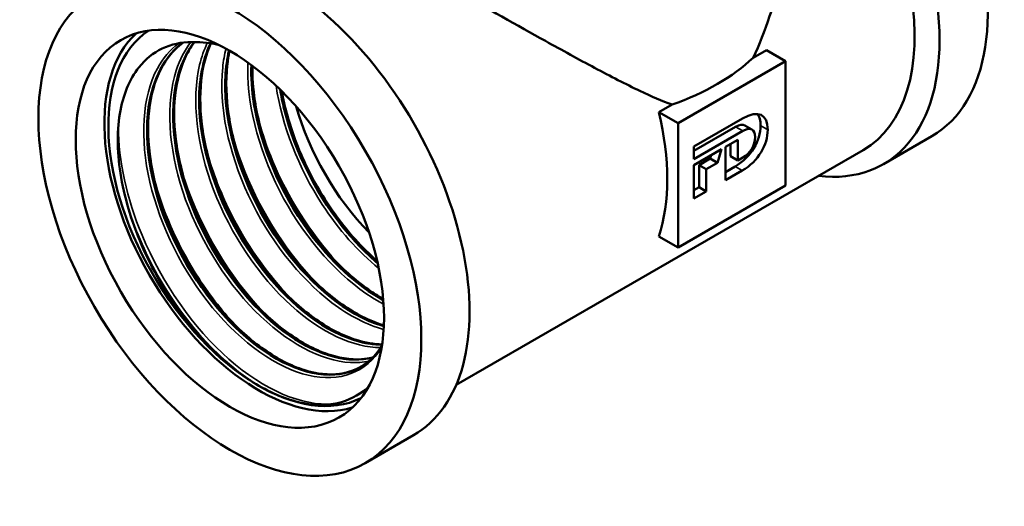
# Model space of a CAD drawing. Header units: millimetres. Extents: x -71 to 688, y -67 to 355.
# Tile 8 of 27: x 126 to 175, y 103 to 127. Entities that reach past the tile are written whole.
import ezdxf

# ---------------------------------------------------------------- set-up
doc = ezdxf.new("R2010")
doc.units = ezdxf.units.MM
doc.layers.add('Видимые тонкие (ГОСТ)', color=7, linetype='Continuous', lineweight=35)
doc.layers.add('Видимый контур (ГОСТ)', color=7, linetype='Continuous', lineweight=50)

msp = doc.modelspace()

# ---------------------------------------------------------------- linework, layer by layer
at = {"layer": 'Видимые тонкие (ГОСТ)'}
for p, q in [((161.8952, 122.0101), (161.5416, 122.2142)), ((163.1263, 122.0701), (162.7728, 122.2742)), ((161.8731, 120.0586), (161.5196, 120.2627))]:
    msp.add_line(p, q, dxfattribs=at)
for points, knots in [([(144.0897, 111.3262), (144.086, 111.3202), (144.0824, 111.3141), (144.0787, 111.3081), (143.3407, 110.0934), (142.0141, 109.5958), (140.4738, 109.9587), (138.9339, 110.3215), (137.1986, 111.5404), (135.7537, 113.2924), (134.3092, 115.0439), (133.1717, 117.3086), (132.6645, 119.4798), (132.1574, 121.6502), (132.2864, 123.7029), (133.0307, 125.089), (133.3036, 125.5973), (133.6582, 126.0138), (134.0771, 126.3297)], [2.0593644, 2.0593644, 2.0593644, 2.0593644, 2.0631951, 2.0631951, 2.0631951, 2.8326693, 2.8326693, 2.8326693, 3.60188, 3.60188, 3.60188, 4.370833, 4.370833, 4.370833, 5.1395343, 5.1395343, 5.1395343, 5.4214087, 5.4214087, 5.4214087, 5.4214087]), ([(143.462, 110.6607), (143.1765, 110.5957), (142.8733, 110.5697), (142.556, 110.5849), (141.1036, 110.6546), (139.3715, 111.5878), (137.8422, 113.1403), (136.3134, 114.6924), (135.0051, 116.8463), (134.2852, 119.0279), (133.5655, 121.2089), (133.4425, 123.3935), (133.9635, 124.9993), (134.1366, 125.5326), (134.38, 126.0001), (134.683, 126.3921)], [8.811814, 8.811814, 8.811814, 8.811814, 8.9794683, 8.9794683, 8.9794683, 9.7467811, 9.7467811, 9.7467811, 10.5138827, 10.5138827, 10.5138827, 11.2807788, 11.2807788, 11.2807788, 11.5354449, 11.5354449, 11.5354449, 11.5354449]), ([(144.0398, 111.3225), (142.7013, 111.3203), (141.0993, 112.066), (139.6287, 113.3994), (138.0498, 114.831), (136.6412, 116.9237), (135.8035, 119.1123), (134.9665, 121.299), (134.7096, 123.5565), (135.1176, 125.2752), (135.2099, 125.6641), (135.336, 126.0244), (135.4927, 126.3526)], [15.2271621, 15.2271621, 15.2271621, 15.2271621, 15.9470468, 15.9470468, 15.9470468, 16.7199295, 16.7199295, 16.7199295, 17.4921545, 17.4921545, 17.4921545, 17.6668801, 17.6668801, 17.6668801, 17.6668801]), ([(144.1885, 112.2244), (143.3655, 112.4431), (142.4925, 112.8863), (141.6399, 113.5352), (140.0353, 114.7564), (138.5216, 116.6929), (137.5235, 118.8277), (136.526, 120.9613), (136.0552, 123.2692), (136.2529, 125.1346), (136.2874, 125.4603), (136.3423, 125.7719), (136.4163, 126.0674)], [21.7048265, 21.7048265, 21.7048265, 21.7048265, 22.113051, 22.113051, 22.113051, 22.8813475, 22.8813475, 22.8813475, 23.6491773, 23.6491773, 23.6491773, 23.7832592, 23.7832592, 23.7832592, 23.7832592]), ([(144.1853, 113.4695), (143.9973, 113.5669), (143.8085, 113.6749), (143.6197, 113.7935), (141.9967, 114.8133), (140.391, 116.6038), (139.2554, 118.6845), (138.1215, 120.762), (137.4697, 123.1054), (137.4918, 125.0849), (137.4929, 125.1857), (137.4958, 125.2854), (137.5004, 125.3841)], [28.1960366, 28.1960366, 28.1960366, 28.1960366, 28.2857514, 28.2857514, 28.2857514, 29.0569466, 29.0569466, 29.0569466, 29.8269787, 29.8269787, 29.8269787, 29.8661825, 29.8661825, 29.8661825, 29.8661825]), ([(143.948, 115.2286), (142.9383, 116.0517), (141.9695, 117.1389), (141.161, 118.3839), (139.9911, 120.1851), (139.169, 122.2981), (138.8862, 124.2413)], [34.7212749, 34.7212749, 34.7212749, 34.7212749, 35.2081229, 35.2081229, 35.2081229, 35.9125235, 35.9125235, 35.9125235, 35.9125235]), ([(142.1244, 115.2841), (140.8171, 116.6535), (139.6532, 118.3963), (138.8394, 120.2445), (138.5352, 120.9353), (138.2809, 121.6387), (138.0796, 122.3386)], [34.90453679, 34.90453679, 34.90453679, 34.90453679, 35.49118256, 35.49118256, 35.49118256, 35.71042562, 35.71042562, 35.71042562, 35.71042562]), ([(141.7043, 108.5435), (140.1735, 108.4261), (138.2924, 109.229), (136.5592, 110.7527), (134.8266, 112.2758), (133.2598, 114.5042), (132.2756, 116.8713), (131.5246, 118.6773), (131.1188, 120.5503), (131.1089, 122.2096)], [2.6157277, 2.6157277, 2.6157277, 2.6157277, 3.3632335, 3.3632335, 3.3632335, 4.1104797, 4.1104797, 4.1104797, 4.6805979, 4.6805979, 4.6805979, 4.6805979]), ([(140.8392, 114.5429), (140.5282, 114.8659), (140.2252, 115.2102), (139.9335, 115.5734), (138.5369, 117.3123), (137.4123, 119.4698), (136.7923, 121.5983)], [28.62135149, 28.62135149, 28.62135149, 28.62135149, 28.76058744, 28.76058744, 28.76058744, 29.42724032, 29.42724032, 29.42724032, 29.42724032]), ([(139.5568, 113.8036), (138.5288, 114.8784), (137.5872, 116.1801), (136.8394, 117.5894), (136.2797, 118.6442), (135.8312, 119.7543), (135.5128, 120.8562)], [22.33816618, 22.33816618, 22.33816618, 22.33816618, 22.7990822, 22.7990822, 22.7990822, 23.14405501, 23.14405501, 23.14405501, 23.14405501]), ([(138.2705, 113.0578), (136.5961, 114.8061), (135.1732, 117.1836), (134.3873, 119.5832), (134.3292, 119.7606), (134.2747, 119.938), (134.2237, 120.1151)], [16.05498087, 16.05498087, 16.05498087, 16.05498087, 16.80539924, 16.80539924, 16.80539924, 16.8608697, 16.8608697, 16.8608697, 16.8608697]), ([(136.9879, 112.3215), (136.3001, 113.0375), (135.6511, 113.8544), (135.0745, 114.7415), (134.1423, 116.1758), (133.4061, 117.7839), (132.943, 119.3742)], [9.77179556, 9.77179556, 9.77179556, 9.77179556, 10.0797522, 10.0797522, 10.0797522, 10.5776844, 10.5776844, 10.5776844, 10.5776844]), ([(138.0406, 109.4388), (136.2505, 110.5251), (134.4676, 112.4347), (133.1627, 114.685), (132.5067, 115.8163), (131.9749, 117.0281), (131.5956, 118.2375)], [3.1388071, 3.1388071, 3.1388071, 3.1388071, 3.8846703, 3.8846703, 3.8846703, 4.2596669, 4.2596669, 4.2596669, 4.2596669])]:
    msp.add_open_spline(points, degree=3, knots=knots, dxfattribs=at)
at = {"layer": 'Видимый контур (ГОСТ)'}
for p, q in [((163.06, 125.9977), (162.4083, 125.6215)), ((163.06, 125.9977), (164.0062, 125.4514)), ((164.0062, 125.4514), (158.7029, 122.3896)), ((164.0062, 119.3277), (164.0062, 125.4514)), ((158.4083, 123.3121), (157.7567, 122.9358)), ((158.7029, 122.3896), (157.7567, 122.9358)), ((158.7029, 122.3896), (158.7029, 116.2658)), ((159.4823, 121.239), (161.886, 122.6267)), ((161.5416, 122.2142), (159.4823, 121.0253)), ((161.8952, 122.0101), (159.4823, 120.6171)), ((162.3498, 122.0824), (161.9963, 122.2866)), ((161.0376, 121.224), (161.647, 121.5759)), ((161.2934, 121.3718), (161.2934, 120.7613)), ((161.647, 121.5759), (161.647, 120.5572)), ((171.2115, 121.7488), (168.8321, 120.375)), ((167.8331, 121.0684), (147.7634, 109.4812)), ((159.4823, 120.6171), (159.4823, 121.239)), ((159.4823, 120.3261), (160.848, 121.1146)), ((160.848, 121.1146), (160.6435, 120.44)), ((161.0376, 119.5762), (161.0376, 121.224)), ((160.29, 120.6441), (159.738, 120.3255)), ((160.6435, 120.44), (160.0916, 120.1214)), ((160.3444, 120.8239), (160.29, 120.6441)), ((160.6435, 120.44), (160.29, 120.6441)), ((161.647, 120.5572), (161.2934, 120.7613)), ((161.647, 120.5572), (161.8952, 120.7005)), ((159.4823, 118.6783), (159.4823, 120.3261)), ((160.0916, 120.1214), (159.738, 120.3255)), ((159.738, 120.3255), (159.738, 119.2342)), ((160.0916, 120.1214), (160.0916, 119.03)), ((161.5196, 120.2627), (161.0376, 119.9844)), ((161.8731, 120.0586), (161.0376, 119.5762)), ((158.7029, 116.2658), (164.0062, 119.3277)), ((159.738, 119.2342), (159.4823, 119.0865)), ((160.0916, 119.03), (159.4823, 118.6783)), ((160.0916, 119.03), (159.738, 119.2342)), ((157.7567, 116.8121), (158.7029, 116.2658)), ((145.6601, 106.9967), (143.2808, 105.6229))]:
    msp.add_line(p, q, dxfattribs=at)
for centre, major_axis, start_param, end_param in [((164.5365, 133.3102), (6.675, -11.5614), 0, 2.4834908), ((162.1571, 131.9365), (6.675, -11.5614), 5.8743966, 8.343224), ((161.7081, 131.6772), (6.125, -10.6088), 0, 1.9772977), ((138.9851, 118.5581), (6.675, -11.5614), 0, 3.1415927), ((138.02, 118.0009), (-5.375, 9.3098), 0.1319372, 3.0096555), ((138.02, 118.0009), (-5.236, 9.069), 0.0354722, 3.1061204), ((138.02, 118.0009), (-5.236, 9.069), 0.0354722, 3.1061204), ((152.1621, 129.2277), (-12, 0), 2.1182534, 2.5941356), ((145.7982, 122.4916), (4.5, -7.7942), 4.3019222, 5.1228557), ((149.5105, 124.6349), (6.125, -10.6088), 0.4742809, 1.0965154)]:
    msp.add_ellipse(centre, major_axis=major_axis, ratio=0.5773503, start_param=start_param, end_param=end_param, dxfattribs=at)
for major_axis in [(-6.675, 11.5614), (-5.375, 9.3098)]:
    msp.add_ellipse((136.6058, 117.1844), major_axis=major_axis, ratio=0.5773503, dxfattribs=at)
for points, knots in [([(158.4083, 123.3121), (157.9099, 123.486), (157.3876, 123.7171), (156.1274, 124.3186), (155.3773, 124.7074), (153.808, 125.5443), (152.9891, 125.9931), (150.7996, 127.2071), (149.257, 128.0779), (147.0226, 129.349), (146.2897, 129.7677), (144.908, 130.5596), (144.2591, 130.9328), (143.0945, 131.6051), (142.5674, 131.9109), (141.6647, 132.438), (141.2889, 132.6594), (140.4095, 133.186), (140.1621, 133.3487), (140.1621, 133.3798)], [0.3595035, 0.3595035, 0.3595035, 0.3595035, 0.5997901, 0.5997901, 0.8996852, 0.8996852, 1.1995802, 1.1995802, 1.6936757, 1.6936757, 1.9407235, 1.9407235, 2.1877712, 2.1877712, 2.434819, 2.434819, 2.6818667, 2.6818667, 3.1759622, 3.1759622, 3.1759622, 3.1759622]), ([(164.1621, 133.3798), (164.1621, 132.4438), (164.0757, 131.4724), (163.7511, 129.542), (163.5135, 128.5829), (162.9817, 126.9469), (162.7122, 126.2586), (162.4083, 125.6215)], [7.55150465, 7.55150465, 7.55150465, 7.55150465, 7.85139971, 7.85139971, 8.15129476, 8.15129476, 8.39158136, 8.39158136, 8.39158136, 8.39158136]), ([(134.3711, 112.7538), (133.5776, 113.804), (132.8908, 114.9642), (131.8236, 117.3524), (131.4474, 118.5559), (131.0514, 120.847), (131.0282, 121.9146), (131.3332, 123.7749), (131.6511, 124.5552), (132.4419, 125.5527), (132.8293, 125.8656), (133.712, 126.2857), (134.2017, 126.3941), (134.7303, 126.3981)], [0, 0, 0, 0, 0.4008336, 0.4008336, 0.7934098, 0.7934098, 1.1777254, 1.1777254, 1.5537772, 1.5537772, 1.8097575, 1.8097575, 2.0617349, 2.0617349, 2.0617349, 2.0617349]), ([(134.2982, 126.3672), (133.4018, 125.7146), (132.7972, 124.5955), (132.5976, 123.1782), (132.3418, 121.3617), (132.7532, 119.076), (133.7051, 116.9383), (134.6543, 114.8063), (136.1294, 112.8454), (137.7145, 111.5813), (139.2961, 110.32), (140.9686, 109.7662), (142.2643, 110.0618), (142.5991, 110.1382), (142.9078, 110.271), (143.1857, 110.4549)], [-5.4374962, -5.4374962, -5.4374962, -5.4374962, -4.835062, -4.835062, -4.835062, -4.062969, -4.062969, -4.062969, -3.2929512, -3.2929512, -3.2929512, -2.5246332, -2.5246332, -2.5246332, -2.3261106, -2.3261106, -2.3261106, -2.3261106]), ([(143.0651, 110.3761), (142.0498, 109.7996), (140.6604, 109.8779), (139.2154, 110.6156), (137.616, 111.4321), (135.9675, 113.0474), (134.734, 115.0291), (133.5008, 117.0102), (132.6971, 119.3351), (132.5562, 121.3782), (132.4154, 123.4207), (132.9392, 125.1586), (133.9991, 126.1266), (134.0949, 126.214), (134.195, 126.2952), (134.299, 126.3699)], [8.640757, 8.640757, 8.640757, 8.640757, 9.337163, 9.337163, 9.337163, 10.1080351, 10.1080351, 10.1080351, 10.8786543, 10.8786543, 10.8786543, 11.6490265, 11.6490265, 11.6490265, 11.718646, 11.718646, 11.718646, 11.718646]), ([(134.2991, 126.3707), (133.8587, 126.0501), (133.4864, 125.6073), (132.9084, 124.4897), (132.7085, 123.7865), (132.5425, 122.2531), (132.5691, 121.4073), (132.8352, 119.6697), (133.0774, 118.7566), (133.7437, 116.972), (134.1765, 116.0785), (135.1749, 114.4224), (135.7531, 113.6393), (136.9774, 112.2805), (137.6387, 111.6879), (138.9552, 110.7644), (139.6268, 110.4216), (140.8897, 110.0208), (141.4961, 109.9571), (142.3581, 110.0732), (142.6622, 110.1666), (142.9383, 110.3065)], [0.0276906, 0.0276906, 0.0276906, 0.0276906, 0.3064108, 0.3064108, 0.6036892, 0.6036892, 0.8943998, 0.8943998, 1.1843869, 1.1843869, 1.4751847, 1.4751847, 1.7664571, 1.7664571, 2.0575966, 2.0575966, 2.3479859, 2.3479859, 2.6376447, 2.6376447, 2.8133656, 2.8133656, 2.8133656, 2.8133656]), ([(143.6475, 110.8395), (142.9411, 110.6565), (142.1225, 110.714), (141.2587, 111.0257), (139.6934, 111.5907), (137.998, 112.9846), (136.6474, 114.837), (135.2972, 116.6889), (134.3074, 118.9785), (133.9609, 121.0924), (133.6146, 123.2057), (133.9157, 125.1198), (134.7969, 126.3236), (134.8152, 126.3487), (134.8339, 126.3735), (134.8528, 126.398)], [15.073043, 15.073043, 15.073043, 15.073043, 15.497386, 15.497386, 15.497386, 16.2663984, 16.2663984, 16.2663984, 17.0352044, 17.0352044, 17.0352044, 17.8038099, 17.8038099, 17.8038099, 17.8198471, 17.8198471, 17.8198471, 17.8198471]), ([(134.8506, 126.393), (134.2611, 125.6242), (133.8996, 124.565), (133.8217, 123.3239), (133.7017, 121.4105), (134.2567, 119.0871), (135.3196, 116.9843), (136.3807, 114.885), (137.935, 113.0295), (139.5419, 111.9184), (140.9974, 110.912), (142.4803, 110.5264), (143.6455, 110.828)], [-11.5381879, -11.5381879, -11.5381879, -11.5381879, -11.0359668, -11.0359668, -11.0359668, -10.2616788, -10.2616788, -10.2616788, -9.4886496, -9.4886496, -9.4886496, -8.7884505, -8.7884505, -8.7884505, -8.7884505]), ([(134.8615, 126.398), (134.7247, 126.2174), (134.6006, 126.0202), (134.1926, 125.2311), (133.9927, 124.528), (133.8267, 122.9946), (133.8533, 122.1487), (134.1194, 120.4111), (134.3616, 119.498), (135.0278, 117.7134), (135.4607, 116.82), (136.4591, 115.1638), (137.0373, 114.3807), (138.2615, 113.0219), (138.9229, 112.4293), (140.2394, 111.5058), (140.911, 111.163), (142.1739, 110.7622), (142.7803, 110.6985), (143.4321, 110.7863), (143.5447, 110.8081), (143.6544, 110.8359)], [0.1970172, 0.1970172, 0.1970172, 0.1970172, 0.3064108, 0.3064108, 0.6036892, 0.6036892, 0.8943998, 0.8943998, 1.1843869, 1.1843869, 1.4751847, 1.4751847, 1.7664571, 1.7664571, 2.0575966, 2.0575966, 2.3479859, 2.3479859, 2.6376447, 2.6376447, 2.6999094, 2.6999094, 2.6999094, 2.6999094]), ([(134.7303, 126.3981), (135.0298, 126.4004), (135.4694, 126.3885), (136.0445, 126.2565), (136.0546, 126.2542), (136.0647, 126.2518)], [0, 0, 0, 0, 0.14243355, 0.14243355, 0.14497681, 0.14497681, 0.14497681, 0.14497681]), ([(144.1107, 111.4754), (143.7528, 111.4729), (143.3761, 111.5229), (142.9868, 111.6273), (141.4396, 112.0424), (139.7124, 113.314), (138.2952, 115.1004), (136.8793, 116.8852), (135.79, 119.1634), (135.3413, 121.317), (134.9418, 123.2349), (135.0549, 125.0344), (135.6527, 126.3322)], [21.5122887, 21.5122887, 21.5122887, 21.5122887, 21.7072179, 21.7072179, 21.7072179, 22.4820039, 22.4820039, 22.4820039, 23.2561298, 23.2561298, 23.2561298, 23.9455169, 23.9455169, 23.9455169, 23.9455169]), ([(135.6489, 126.329), (135.2567, 125.4852), (135.0611, 124.4358), (135.0926, 123.2684), (135.1467, 121.2661), (135.8673, 118.9396), (137.0438, 116.9148), (138.2195, 114.8914), (139.8364, 113.1921), (141.4398, 112.2715), (142.3693, 111.7379), (143.2878, 111.4694), (144.1094, 111.4713)], [-17.6637903, -17.6637903, -17.6637903, -17.6637903, -17.2144408, -17.2144408, -17.2144408, -16.4437644, -16.4437644, -16.4437644, -15.673579, -15.673579, -15.673579, -15.227116, -15.227116, -15.227116, -15.227116]), ([(135.6691, 126.3301), (135.4292, 125.7979), (135.2665, 125.1737), (135.1109, 123.736), (135.1375, 122.8901), (135.4036, 121.1526), (135.6458, 120.2394), (136.312, 118.4549), (136.7449, 117.5614), (137.7432, 115.9052), (138.3214, 115.1221), (139.5457, 113.7634), (140.2071, 113.1707), (141.5236, 112.2472), (142.1952, 111.9044), (143.2741, 111.562), (143.7085, 111.4887), (144.1146, 111.4837)], [0.3430951, 0.3430951, 0.3430951, 0.3430951, 0.6036892, 0.6036892, 0.8943998, 0.8943998, 1.1843869, 1.1843869, 1.4751847, 1.4751847, 1.7664571, 1.7664571, 2.0575966, 2.0575966, 2.3479859, 2.3479859, 2.5531263, 2.5531263, 2.5531263, 2.5531263]), ([(144.1987, 112.3904), (142.879, 112.7703), (141.4343, 113.7478), (140.1672, 115.1478), (138.686, 116.7843), (137.4649, 118.9798), (136.8505, 121.1451), (136.3548, 122.892), (136.2588, 124.6034), (136.57, 125.9822)], [28.0024353, 28.0024353, 28.0024353, 28.0024353, 28.6608815, 28.6608815, 28.6608815, 29.4305993, 29.4305993, 29.4305993, 30.0515423, 30.0515423, 30.0515423, 30.0515423]), ([(136.5644, 125.9839), (136.3756, 125.1712), (136.3254, 124.2447), (136.4257, 123.2566), (136.6374, 121.1714), (137.5162, 118.8363), (138.8053, 116.8867), (140.0933, 114.9388), (141.7751, 113.3982), (143.373, 112.6808), (143.6517, 112.5557), (143.9273, 112.4558), (144.1975, 112.381)], [-23.7701907, -23.7701907, -23.7701907, -23.7701907, -23.4027134, -23.4027134, -23.4027134, -22.6272425, -22.6272425, -22.6272425, -21.8524566, -21.8524566, -21.8524566, -21.7173239, -21.7173239, -21.7173239, -21.7173239]), ([(136.5953, 125.9677), (136.544, 125.7326), (136.5044, 125.4879), (136.3951, 124.4774), (136.4217, 123.6316), (136.6878, 121.894), (136.93, 120.9808), (137.5962, 119.1963), (138.029, 118.3028), (139.0274, 116.6466), (139.6056, 115.8635), (140.8299, 114.5048), (141.4912, 113.9121), (142.8078, 112.9887), (143.4794, 112.6458), (144.1411, 112.4358), (144.1706, 112.4267), (144.2, 112.418)], [0.5069295, 0.5069295, 0.5069295, 0.5069295, 0.6036892, 0.6036892, 0.8943998, 0.8943998, 1.1843869, 1.1843869, 1.4751847, 1.4751847, 1.7664571, 1.7664571, 2.0575966, 2.0575966, 2.3479859, 2.3479859, 2.3615383, 2.3615383, 2.3615383, 2.3615383]), ([(144.17, 113.6841), (143.4492, 114.0764), (142.721, 114.6185), (142.0294, 115.29), (140.4901, 116.7846), (139.1506, 118.9032), (138.3917, 121.0748), (137.8888, 122.5138), (137.6448, 123.9652), (137.6776, 125.2565)], [34.499043, 34.499043, 34.499043, 34.499043, 34.8458109, 34.8458109, 34.8458109, 35.6176789, 35.6176789, 35.6176789, 36.12914, 36.12914, 36.12914, 36.12914]), ([(137.6657, 125.2642), (137.6462, 124.6563), (137.6886, 124.0125), (137.7951, 123.3486), (138.1342, 121.2359), (139.1181, 118.9432), (140.4653, 117.0855), (141.557, 115.5802), (142.8767, 114.374), (144.172, 113.6654)], [-29.8480029, -29.8480029, -29.8480029, -29.8480029, -29.606299, -29.606299, -29.606299, -28.8370745, -28.8370745, -28.8370745, -28.2137506, -28.2137506, -28.2137506, -28.2137506]), ([(137.7159, 125.2267), (137.7071, 124.6767), (137.7483, 124.0955), (137.972, 122.6354), (138.2141, 121.7222), (138.8804, 119.9377), (139.3132, 119.0442), (140.3116, 117.3881), (140.8898, 116.6049), (142.1141, 115.2462), (142.7754, 114.6535), (143.6774, 114.0209), (143.9221, 113.8667), (144.1662, 113.7298)], [0.696427, 0.696427, 0.696427, 0.696427, 0.8943998, 0.8943998, 1.1843869, 1.1843869, 1.4751847, 1.4751847, 1.7664571, 1.7664571, 2.0575966, 2.0575966, 2.1648617, 2.1648617, 2.1648617, 2.1648617]), ([(139.0874, 124.0487), (139.139, 123.7298), (139.2048, 123.4067), (139.2848, 123.0814), (139.8165, 120.921), (140.9714, 118.6833), (142.4198, 116.9708), (142.8865, 116.4191), (143.3819, 115.9239), (143.8897, 115.4956)], [-35.8845627, -35.8845627, -35.8845627, -35.8845627, -35.7684285, -35.7684285, -35.7684285, -34.9972975, -34.9972975, -34.9972975, -34.7488518, -34.7488518, -34.7488518, -34.7488518]), ([(143.8846, 115.5119), (143.8708, 115.5236), (143.8571, 115.5353), (143.8433, 115.5471), (142.2761, 116.8931), (140.8505, 118.9068), (139.9673, 121.0505), (139.559, 122.0416), (139.2689, 123.0554), (139.1073, 124.0324)], [41.0347762, 41.0347762, 41.0347762, 41.0347762, 41.0415093, 41.0415093, 41.0415093, 41.8098273, 41.8098273, 41.8098273, 42.1650507, 42.1650507, 42.1650507, 42.1650507]), ([(139.1691, 123.9677), (139.3084, 123.1839), (139.5335, 122.3694), (140.1646, 120.6791), (140.5974, 119.7856), (141.5958, 118.1295), (142.174, 117.3464), (143.1325, 116.2825), (143.4946, 115.9259), (143.8632, 115.6049)], [0.9250764, 0.9250764, 0.9250764, 0.9250764, 1.1843869, 1.1843869, 1.4751847, 1.4751847, 1.7664571, 1.7664571, 1.9311918, 1.9311918, 1.9311918, 1.9311918]), ([(138.0406, 109.4388), (137.2847, 109.8728), (136.5312, 110.4453), (135.1459, 111.775), (134.6558, 112.377), (134.3711, 112.7538)], [0, 0, 0, 0, 0.32071856, 0.32071856, 0.6204147, 0.6204147, 0.6204147, 0.6204147]), ([(141.7043, 108.5435), (141.4207, 108.493), (140.9323, 108.4529), (139.5497, 108.7123), (138.7967, 109.0047), (138.0406, 109.4388)], [0, 0, 0, 0, 0.14377819, 0.14377819, 0.29771449, 0.29771449, 0.29771449, 0.29771449]), ([(143.4187, 109.3582), (143.3442, 109.2928), (143.2673, 109.2308), (142.7541, 108.8525), (142.2547, 108.6415), (141.7043, 108.5435)], [1.72737555, 1.72737555, 1.72737555, 1.72737555, 1.77820222, 1.77820222, 2.05661012, 2.05661012, 2.05661012, 2.05661012])]:
    msp.add_open_spline(points, degree=3, knots=knots, dxfattribs=at)
for points in [[(161.886, 122.6267), (162.671, 123.08), (163.1263, 122.8161), (163.1263, 122.0701)], [(162.6292, 122.8459), (162.7234, 122.7132), (162.7728, 122.5198), (162.7728, 122.2742)], [(161.9963, 122.2866), (161.8898, 122.3481), (161.7325, 122.3244), (161.5416, 122.2142)], [(162.7728, 122.2742), (162.7728, 121.5353), (162.3109, 120.7196), (161.5196, 120.2627)], [(163.1263, 122.0701), (163.1263, 121.3312), (162.6645, 120.5155), (161.8731, 120.0586)], [(162.5014, 121.7053), (162.5014, 122.1153), (162.2595, 122.2205), (161.8952, 122.0101)], [(161.8952, 120.7005), (162.2595, 120.9108), (162.5014, 121.2855), (162.5014, 121.7053)], [(143.1886, 110.451), (143.5498, 110.6867), (143.8611, 111.0176), (144.1063, 111.429)]]:
    msp.add_open_spline(points, degree=3, dxfattribs=at)

doc.saveas('drawing.dxf')
